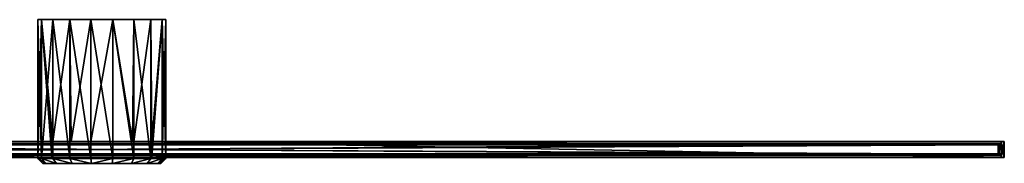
# Model space of a CAD drawing. Header units: millimetres. Extents: x 5 to 906, y -72 to 0.
# Tile 2 of 2: x 414 to 906, y -72 to 0. Entities that reach past the tile are written whole.
import ezdxf

# ---------------------------------------------------------------- set-up
doc = ezdxf.new("R2010")
doc.units = ezdxf.units.MM
doc.header["$LTSCALE"] = 25.4
doc.layers.get('0').update_dxf_attribs({"true_color": 0xff5454})

# ---------------------------------------------------------------- blocks, each defined once
blk = doc.blocks.new('Grupuj#1')
at = {"color": 0}
mesh = blk.add_polyface(dxfattribs=at)
corners = [(896, 0, 1.44), (0, 4.69, 1.44), (0, 0, 1.44), (896, 4.69, 1.44)]
mesh.append_faces([[corners[k] for k in face] for face in [(0, 1, 2), (1, 0, 3)]], dxfattribs={"vtx0": -1, "color": 0})
mesh = blk.add_polyface(dxfattribs=at)
corners = [(0, 4.69, 1.44), (896, 4.69), (0, 4.69), (896, 4.69, 1.44)]
mesh.append_faces([[corners[k] for k in face] for face in [(0, 1, 2), (1, 0, 3)]], dxfattribs={"vtx0": -1, "color": 0})
mesh = blk.add_polyface(dxfattribs=at)
corners = [(0, 4.69, 1.44), (0, 0), (0, 0, 1.44), (0, 4.69)]
mesh.append_faces([[corners[k] for k in face] for face in [(0, 1, 2), (1, 0, 3)]], dxfattribs={"vtx0": -1, "color": 0})
mesh = blk.add_polyface(dxfattribs=at)
corners = [(896, 4.69), (0, 0), (0, 4.69), (896, 0)]
mesh.append_faces([[corners[k] for k in face] for face in [(0, 1, 2), (1, 0, 3)]], dxfattribs={"vtx0": -1, "color": 0})
mesh = blk.add_polyface(dxfattribs=at)
corners = [(896, 0, 1.44), (0, 0), (896, 0), (0, 0, 1.44)]
mesh.append_faces([[corners[k] for k in face] for face in [(0, 1, 2), (1, 0, 3)]], dxfattribs={"vtx0": -1, "color": 0})
mesh = blk.add_polyface(dxfattribs=at)
corners = [(896, 4.69), (896, 0, 1.44), (896, 0), (896, 4.69, 1.44)]
mesh.append_faces([[corners[k] for k in face] for face in [(0, 1, 2), (1, 0, 3)]], dxfattribs={"vtx0": -1, "color": 0})
blk = doc.blocks.new('PIN-LED-M-8128.STL#1')
at = {"color": 0}
blk.add_blockref('Grupuj#1', (7.12, -67.38, 9.59), dxfattribs=at)
at = {"color": 250, "true_color": 0x262626}
mesh = blk.add_polyface(dxfattribs=at)
corners = [(423.12, 0, 32.32), (425.05, -69.5, 21.38), (423.12, -69.5, 32.32), (425.05, 0, 21.38)]
mesh.append_faces([[corners[k] for k in face] for face in [(0, 1, 2), (1, 0, 3)]], dxfattribs={"vtx0": -1, "color": 250})
mesh = blk.add_polyface(dxfattribs=at)
corners = [(425.05, 0, 43.26), (423.12, -69.5, 32.32), (425.05, -69.5, 43.26), (423.12, 0, 32.32)]
mesh.append_faces([[corners[k] for k in face] for face in [(0, 1, 2), (1, 0, 3)]], dxfattribs={"vtx0": -1, "color": 250})
mesh = blk.add_polyface(dxfattribs=at)
corners = [(439.12, 0, 4.61), (460.67, 0, 0.81), (449.56, 0, 0.81), (471.12, 0, 4.61), (430.6, 0, 11.75), (479.63, 0, 11.75), (425.05, 0, 21.38), (485.19, 0, 21.38), (423.12, 0, 32.32), (487.12, 0, 32.32), (425.05, 0, 43.26), (485.19, 0, 43.26), (430.6, 0, 52.89), (479.63, 0, 52.89), (439.12, 0, 60.03), (471.12, 0, 60.03), (449.56, 0, 63.83), (460.67, 0, 63.83)]
mesh.append_faces([[corners[k] for k in face] for face in [(0, 1, 2), (15, 16, 17)]], dxfattribs={"vtx0": -1, "color": 250})
mesh.append_faces([[corners[k] for k in face] for face in [(1, 0, 3), (3, 4, 5), (5, 6, 7), (7, 8, 9), (9, 10, 11), (11, 12, 13), (13, 14, 15)]], dxfattribs={"vtx0": -1, "vtx1": -1, "color": 250})
mesh.append_faces([[corners[k] for k in face] for face in [(3, 0, 4), (5, 4, 6), (7, 6, 8), (9, 8, 10), (11, 10, 12), (13, 12, 14), (15, 14, 16)]], dxfattribs={"vtx0": -1, "vtx2": -1, "color": 250})
mesh = blk.add_polyface(dxfattribs=at)
corners = [(425.05, 0, 21.38), (430.6, -60.98, 11.75), (430.14, -60.98, 12.32)]
mesh.append_faces([[corners[k] for k in face] for face in [(0, 1, 2)]], dxfattribs={"color": 250})
mesh = blk.add_polyface(dxfattribs=at)
corners = [(430.6, 0, 11.75), (430.6, -60.98, 11.75), (425.05, 0, 21.38)]
mesh.append_faces([[corners[k] for k in face] for face in [(0, 1, 2)]], dxfattribs={"color": 250})
mesh = blk.add_polyface(dxfattribs=at)
corners = [(425.05, 0, 21.38), (430.14, -69.1, 12.32), (425.05, -69.5, 21.38), (430.14, -60.98, 12.32)]
mesh.append_faces([[corners[k] for k in face] for face in [(0, 1, 2), (1, 0, 3)]], dxfattribs={"vtx0": -1, "color": 250})
mesh = blk.add_polyface(dxfattribs=at)
corners = [(430.6, 0, 52.89), (425.05, -69.5, 43.26), (430.6, -69.5, 52.89), (425.05, 0, 43.26)]
mesh.append_faces([[corners[k] for k in face] for face in [(0, 1, 2), (1, 0, 3)]], dxfattribs={"vtx0": -1, "color": 250})
mesh = blk.add_polyface(dxfattribs=at)
corners = [(439.12, 0, 4.61), (430.6, -60.98, 11.75), (430.6, 0, 11.75), (439.12, -60.98, 4.61)]
mesh.append_faces([[corners[k] for k in face] for face in [(0, 1, 2), (1, 0, 3)]], dxfattribs={"vtx0": -1, "color": 250})
mesh = blk.add_polyface(dxfattribs=at)
corners = [(439.12, -69.5, 60.03), (430.6, 0, 52.89), (430.6, -69.5, 52.89), (439.12, 0, 60.03)]
mesh.append_faces([[corners[k] for k in face] for face in [(0, 1, 2), (1, 0, 3)]], dxfattribs={"vtx0": -1, "color": 250})
mesh = blk.add_polyface(dxfattribs=at)
corners = [(449.56, -69.5, 63.83), (439.12, 0, 60.03), (439.12, -69.5, 60.03), (449.56, 0, 63.83)]
mesh.append_faces([[corners[k] for k in face] for face in [(0, 1, 2), (1, 0, 3)]], dxfattribs={"vtx0": -1, "color": 250})
mesh = blk.add_polyface(dxfattribs=at)
corners = [(460.67, -69.5, 63.83), (449.56, 0, 63.83), (449.56, -69.5, 63.83), (460.67, 0, 63.83)]
mesh.append_faces([[corners[k] for k in face] for face in [(0, 1, 2), (1, 0, 3)]], dxfattribs={"vtx0": -1, "color": 250})
mesh = blk.add_polyface(dxfattribs=at)
corners = [(471.12, -69.5, 60.03), (460.67, 0, 63.83), (460.67, -69.5, 63.83), (471.12, 0, 60.03)]
mesh.append_faces([[corners[k] for k in face] for face in [(0, 1, 2), (1, 0, 3)]], dxfattribs={"vtx0": -1, "color": 250})
mesh = blk.add_polyface(dxfattribs=at)
corners = [(479.63, 0, 11.75), (471.12, -60.98, 4.61), (471.12, 0, 4.61), (479.63, -60.98, 11.75)]
mesh.append_faces([[corners[k] for k in face] for face in [(0, 1, 2), (1, 0, 3)]], dxfattribs={"vtx0": -1, "color": 250})
mesh = blk.add_polyface(dxfattribs=at)
corners = [(479.63, -69.5, 52.89), (471.12, 0, 60.03), (471.12, -69.5, 60.03), (479.63, 0, 52.89)]
mesh.append_faces([[corners[k] for k in face] for face in [(0, 1, 2), (1, 0, 3)]], dxfattribs={"vtx0": -1, "color": 250})
mesh = blk.add_polyface(dxfattribs=at)
corners = [(485.19, 0, 43.26), (479.63, -69.5, 52.89), (485.19, -69.5, 43.26), (479.63, 0, 52.89)]
mesh.append_faces([[corners[k] for k in face] for face in [(0, 1, 2), (1, 0, 3)]], dxfattribs={"vtx0": -1, "color": 250})
mesh = blk.add_polyface(dxfattribs=at)
corners = [(485.19, 0, 21.38), (480.1, -60.98, 12.32), (479.63, 0, 11.75)]
mesh.append_faces([[corners[k] for k in face] for face in [(0, 1, 2)]], dxfattribs={"color": 250})
mesh = blk.add_polyface(dxfattribs=at)
corners = [(479.63, 0, 11.75), (480.1, -60.98, 12.32), (479.63, -60.98, 11.75)]
mesh.append_faces([[corners[k] for k in face] for face in [(0, 1, 2)]], dxfattribs={"color": 250})
mesh = blk.add_polyface(dxfattribs=at)
corners = [(480.1, -69.1, 12.32), (485.19, 0, 21.38), (485.19, -69.5, 21.38), (480.1, -60.98, 12.32)]
mesh.append_faces([[corners[k] for k in face] for face in [(0, 1, 2), (1, 0, 3)]], dxfattribs={"vtx0": -1, "color": 250})
mesh = blk.add_polyface(dxfattribs=at)
corners = [(487.12, 0, 32.32), (485.19, -69.5, 43.26), (487.12, -69.5, 32.32), (485.19, 0, 43.26)]
mesh.append_faces([[corners[k] for k in face] for face in [(0, 1, 2), (1, 0, 3)]], dxfattribs={"vtx0": -1, "color": 250})
mesh = blk.add_polyface(dxfattribs=at)
corners = [(485.19, 0, 21.38), (487.12, -69.5, 32.32), (485.19, -69.5, 21.38), (487.12, 0, 32.32)]
mesh.append_faces([[corners[k] for k in face] for face in [(0, 1, 2), (1, 0, 3)]], dxfattribs={"vtx0": -1, "color": 250})
mesh = blk.add_polyface(dxfattribs=at)
corners = [(449.56, 0, 0.81), (439.81, -60.98, 4.22), (439.12, 0, 4.61)]
mesh.append_faces([[corners[k] for k in face] for face in [(0, 1, 2)]], dxfattribs={"color": 250})
mesh = blk.add_polyface(dxfattribs=at)
corners = [(439.81, -60.98, 4.22), (439.12, -60.98, 4.61), (439.12, 0, 4.61)]
mesh.append_faces([[corners[k] for k in face] for face in [(0, 1, 2)]], dxfattribs={"color": 250})
mesh = blk.add_polyface(dxfattribs=at)
corners = [(449.56, -60.98, 0.81), (439.81, -60.98, 4.22), (449.56, 0, 0.81)]
mesh.append_faces([[corners[k] for k in face] for face in [(0, 1, 2)]], dxfattribs={"color": 250})
mesh = blk.add_polyface(dxfattribs=at)
corners = [(460.67, 0, 0.81), (449.56, -60.98, 0.81), (449.56, 0, 0.81), (460.67, -60.98, 0.81)]
mesh.append_faces([[corners[k] for k in face] for face in [(0, 1, 2), (1, 0, 3)]], dxfattribs={"vtx0": -1, "color": 250})
mesh = blk.add_polyface(dxfattribs=at)
corners = [(471.12, 0, 4.61), (470.43, -60.98, 4.22), (460.67, 0, 0.81)]
mesh.append_faces([[corners[k] for k in face] for face in [(0, 1, 2)]], dxfattribs={"color": 250})
mesh = blk.add_polyface(dxfattribs=at)
corners = [(470.43, -60.98, 4.22), (460.67, -60.98, 0.81), (460.67, 0, 0.81)]
mesh.append_faces([[corners[k] for k in face] for face in [(0, 1, 2)]], dxfattribs={"color": 250})
mesh = blk.add_polyface(dxfattribs=at)
corners = [(471.12, -60.98, 4.61), (470.43, -60.98, 4.22), (471.12, 0, 4.61)]
mesh.append_faces([[corners[k] for k in face] for face in [(0, 1, 2)]], dxfattribs={"color": 250})
mesh = blk.add_polyface(dxfattribs=at)
corners = [(6.12, -60.98, 12.32), (439.81, -60.98, 4.22), (6.12, -60.98, 4.22), (439.12, -60.98, 4.61), (430.6, -60.98, 11.75), (430.14, -60.98, 12.32)]
mesh.append_faces([[corners[k] for k in face] for face in [(0, 1, 2), (4, 0, 5)]], dxfattribs={"vtx0": -1, "color": 250})
mesh.append_faces([[corners[k] for k in face] for face in [(1, 0, 3), (3, 0, 4)]], dxfattribs={"vtx0": -1, "vtx1": -1, "color": 250})
mesh = blk.add_polyface(dxfattribs=at)
corners = [(430.14, -69.1, 12.32), (6.12, -60.98, 12.32), (6.12, -69.1, 12.32), (430.14, -60.98, 12.32)]
mesh.append_faces([[corners[k] for k in face] for face in [(0, 1, 2), (1, 0, 3)]], dxfattribs={"vtx0": -1, "color": 250})
mesh = blk.add_polyface(dxfattribs=at)
corners = [(439.81, -60.98, 4.22), (6.12, -62.78, 4.22), (6.12, -60.98, 4.22), (904.12, -62.78, 4.22), (470.43, -60.98, 4.22), (904.12, -60.98, 4.22)]
mesh.append_faces([[corners[k] for k in face] for face in [(0, 1, 2), (3, 4, 5)]], dxfattribs={"vtx0": -1, "color": 250})
mesh.append_faces([[corners[k] for k in face] for face in [(1, 0, 3)]], dxfattribs={"vtx0": -1, "vtx1": -1, "color": 250})
mesh.append_faces([[corners[k] for k in face] for face in [(3, 0, 4)]], dxfattribs={"vtx0": -1, "vtx2": -1, "color": 250})
mesh = blk.add_polyface(dxfattribs=at)
corners = [(904.12, -62.06, 5.63), (6.12, -62.06, 5.63), (904.12, -62.78, 5.63)]
mesh.append_faces([[corners[k] for k in face] for face in [(0, 1, 2)]], dxfattribs={"color": 250})
mesh = blk.add_polyface(dxfattribs=at)
corners = [(904.12, -62.78, 5.63), (6.12, -62.06, 5.63), (6.12, -62.78, 5.63)]
mesh.append_faces([[corners[k] for k in face] for face in [(0, 1, 2)]], dxfattribs={"color": 250})
mesh = blk.add_polyface(dxfattribs=at)
corners = [(904.12, -62.06, 11.52), (6.12, -62.06, 5.63), (904.12, -62.06, 5.63), (6.12, -62.06, 11.52)]
mesh.append_faces([[corners[k] for k in face] for face in [(0, 1, 2), (1, 0, 3)]], dxfattribs={"vtx0": -1, "color": 250})
mesh = blk.add_polyface(dxfattribs=at)
corners = [(904.12, -62.06, 11.52), (6.12, -68.02, 11.52), (6.12, -62.06, 11.52), (904.12, -68.02, 11.52)]
mesh.append_faces([[corners[k] for k in face] for face in [(0, 1, 2), (1, 0, 3)]], dxfattribs={"vtx0": -1, "color": 250})
mesh = blk.add_polyface(dxfattribs=at)
corners = [(902.72, -62.78, 5.63), (7.52, -62.78, 4.35), (902.72, -62.78, 4.35), (7.52, -62.78, 5.63), (6.12, -62.78, 5.63), (904.12, -62.78, 4.35), (6.12, -62.78, 4.22), (904.12, -62.78, 4.22), (6.12, -62.78, 4.35)]
mesh.append_faces([[corners[k] for k in face] for face in [(3, 0, 4), (5, 6, 7)]], dxfattribs={"vtx0": -1, "color": 250})
mesh.append_faces([[corners[k] for k in face] for face in [(0, 1, 2), (1, 0, 3), (6, 5, 8), (8, 2, 1)]], dxfattribs={"vtx0": -1, "vtx1": -1, "color": 250})
mesh.append_faces([[corners[k] for k in face] for face in [(8, 5, 2)]], dxfattribs={"vtx0": -1, "vtx2": -1, "color": 250})
at = {"color": 7, "true_color": 0xffffff}
mesh = blk.add_polyface(dxfattribs=at)
corners = [(903.12, -67.97, 6.3), (7.12, -62.11, 6.3), (7.12, -67.97, 6.3), (903.12, -62.11, 6.3)]
mesh.append_faces([[corners[k] for k in face] for face in [(0, 1, 2), (1, 0, 3)]], dxfattribs={"vtx0": -1, "color": 7})
mesh = blk.add_polyface(dxfattribs=at)
corners = [(7.12, -62.11, 6.3), (903.12, -62.11, 5.7), (7.12, -62.11, 5.7), (903.12, -62.11, 6.3)]
mesh.append_faces([[corners[k] for k in face] for face in [(0, 1, 2), (1, 0, 3)]], dxfattribs={"vtx0": -1, "color": 7})
mesh = blk.add_polyface(dxfattribs=at)
corners = [(903.12, -62.11, 5.7), (7.12, -67.97, 5.7), (7.12, -62.11, 5.7), (903.12, -67.97, 5.7)]
mesh.append_faces([[corners[k] for k in face] for face in [(0, 1, 2), (1, 0, 3)]], dxfattribs={"vtx0": -1, "color": 7})
at = {"color": 250, "true_color": 0x262626}
mesh = blk.add_polyface(dxfattribs=at)
corners = [(470.43, -60.98, 4.22), (449.56, -60.98, 0.81), (460.67, -60.98, 0.81), (439.81, -60.98, 4.22)]
mesh.append_faces([[corners[k] for k in face] for face in [(0, 1, 2), (1, 0, 3)]], dxfattribs={"vtx0": -1, "color": 250})
mesh = blk.add_polyface(dxfattribs=at)
corners = [(471.12, -60.98, 4.61), (904.12, -60.98, 4.22), (470.43, -60.98, 4.22), (904.12, -60.98, 12.32), (479.63, -60.98, 11.75), (480.1, -60.98, 12.32)]
mesh.append_faces([[corners[k] for k in face] for face in [(0, 1, 2), (3, 4, 5)]], dxfattribs={"vtx0": -1, "color": 250})
mesh.append_faces([[corners[k] for k in face] for face in [(1, 0, 3)]], dxfattribs={"vtx0": -1, "vtx1": -1, "color": 250})
mesh.append_faces([[corners[k] for k in face] for face in [(3, 0, 4)]], dxfattribs={"vtx0": -1, "vtx2": -1, "color": 250})
mesh = blk.add_polyface(dxfattribs=at)
corners = [(904.12, -69.1, 12.32), (480.1, -60.98, 12.32), (480.1, -69.1, 12.32), (904.12, -60.98, 12.32)]
mesh.append_faces([[corners[k] for k in face] for face in [(0, 1, 2), (1, 0, 3)]], dxfattribs={"vtx0": -1, "color": 250})
mesh = blk.add_polyface(dxfattribs=at)
corners = [(904.12, -62.78, 4.35), (902.72, -67.3, 4.35), (902.72, -62.78, 4.35), (904.12, -67.3, 4.35), (904.22, -62.69, 4.35), (904.22, -67.34, 4.35)]
mesh.append_faces([[corners[k] for k in face] for face in [(0, 1, 2), (3, 4, 5)]], dxfattribs={"vtx0": -1, "color": 250})
mesh.append_faces([[corners[k] for k in face] for face in [(1, 0, 3)]], dxfattribs={"vtx0": -1, "vtx1": -1, "color": 250})
mesh.append_faces([[corners[k] for k in face] for face in [(3, 0, 4)]], dxfattribs={"vtx0": -1, "vtx2": -1, "color": 250})
mesh = blk.add_polyface(dxfattribs=at)
corners = [(902.72, -62.78, 5.63), (902.72, -67.3, 4.35), (902.72, -67.3, 5.63), (902.72, -62.78, 4.35)]
mesh.append_faces([[corners[k] for k in face] for face in [(0, 1, 2), (1, 0, 3)]], dxfattribs={"vtx0": -1, "color": 250})
mesh = blk.add_polyface(dxfattribs=at)
corners = [(904.12, -62.78, 5.63), (902.72, -67.3, 5.63), (904.12, -67.3, 5.63)]
mesh.append_faces([[corners[k] for k in face] for face in [(0, 1, 2)]], dxfattribs={"color": 250})
mesh = blk.add_polyface(dxfattribs=at)
corners = [(904.12, -62.78, 5.63), (902.72, -62.78, 5.63), (902.72, -67.3, 5.63)]
mesh.append_faces([[corners[k] for k in face] for face in [(0, 1, 2)]], dxfattribs={"color": 250})
at = {"color": 7, "true_color": 0xffffff}
mesh = blk.add_polyface(dxfattribs=at)
corners = [(903.12, -62.11, 5.7), (903.12, -67.97, 6.3), (903.12, -67.97, 5.7), (903.12, -62.11, 6.3)]
mesh.append_faces([[corners[k] for k in face] for face in [(0, 1, 2), (1, 0, 3)]], dxfattribs={"vtx0": -1, "color": 7})
at = {"color": 250, "true_color": 0x262626}
mesh = blk.add_polyface(dxfattribs=at)
corners = [(904.12, -69.1, 4.22), (904.12, -68.02, 5.63), (904.12, -69.1, 12.32), (904.12, -67.3, 4.22), (904.12, -67.34, 4.35), (904.12, -67.34, 5.63), (904.12, -60.98, 4.22), (904.12, -62.78, 4.35), (904.12, -62.78, 4.22), (904.12, -62.69, 4.35), (904.12, -62.69, 5.63), (904.12, -62.06, 5.63), (904.12, -62.06, 11.52), (904.12, -68.02, 11.52), (904.12, -60.98, 12.32)]
mesh.append_faces([[corners[k] for k in face] for face in [(6, 7, 8)]], dxfattribs={"vtx0": -1, "color": 250})
mesh.append_faces([[corners[k] for k in face] for face in [(0, 1, 2), (7, 6, 9), (9, 6, 10), (10, 6, 11), (11, 6, 12), (2, 13, 14), (13, 2, 1), (14, 12, 6)]], dxfattribs={"vtx0": -1, "vtx1": -1, "color": 250})
mesh.append_faces([[corners[k] for k in face] for face in [(1, 0, 3), (1, 3, 4), (14, 13, 12)]], dxfattribs={"vtx0": -1, "vtx2": -1, "color": 250})
mesh.append_faces([[corners[k] for k in face] for face in [(5, 1, 4)]], dxfattribs={"vtx1": -1, "color": 250})
mesh = blk.add_polyface(dxfattribs=at)
corners = [(904.12, -62.69, 5.63), (904.22, -62.69, 4.35), (904.12, -62.69, 4.35), (904.22, -62.69, 5.63)]
mesh.append_faces([[corners[k] for k in face] for face in [(0, 1, 2), (1, 0, 3)]], dxfattribs={"vtx0": -1, "color": 250})
mesh = blk.add_polyface(dxfattribs=at)
corners = [(904.22, -62.69, 5.63), (904.12, -62.78, 5.63), (904.22, -67.34, 5.63)]
mesh.append_faces([[corners[k] for k in face] for face in [(0, 1, 2)]], dxfattribs={"color": 250})
mesh = blk.add_polyface(dxfattribs=at)
corners = [(904.22, -67.34, 5.63), (904.12, -62.78, 5.63), (904.12, -67.3, 5.63)]
mesh.append_faces([[corners[k] for k in face] for face in [(0, 1, 2)]], dxfattribs={"color": 250})
mesh = blk.add_polyface(dxfattribs=at)
corners = [(905.72, -60.98, 4.22), (904.22, -69.1, 4.22), (904.22, -60.98, 4.22), (905.72, -69.1, 4.22)]
mesh.append_faces([[corners[k] for k in face] for face in [(0, 1, 2), (1, 0, 3)]], dxfattribs={"vtx0": -1, "color": 250})
mesh = blk.add_polyface(dxfattribs=at)
corners = [(904.22, -60.98, 12.32), (905.72, -60.98, 4.22), (904.22, -60.98, 4.22), (905.72, -60.98, 12.32)]
mesh.append_faces([[corners[k] for k in face] for face in [(0, 1, 2), (1, 0, 3)]], dxfattribs={"vtx0": -1, "color": 250})
mesh = blk.add_polyface(dxfattribs=at)
corners = [(905.72, -69.1, 12.32), (904.22, -60.98, 12.32), (904.22, -69.1, 12.32), (905.72, -60.98, 12.32)]
mesh.append_faces([[corners[k] for k in face] for face in [(0, 1, 2), (1, 0, 3)]], dxfattribs={"vtx0": -1, "color": 250})
mesh = blk.add_polyface(dxfattribs=at)
corners = [(904.22, -60.98, 12.32), (904.22, -69.1, 4.22), (904.22, -69.1, 12.32), (904.22, -67.34, 5.63), (904.22, -62.69, 5.63), (904.22, -62.69, 4.35), (904.22, -67.34, 4.35), (904.22, -60.98, 4.22)]
mesh.append_faces([[corners[k] for k in face] for face in [(0, 1, 2)]], dxfattribs={"vtx0": -1, "color": 250})
mesh.append_faces([[corners[k] for k in face] for face in [(3, 0, 4), (4, 0, 5), (1, 6, 7), (6, 1, 3), (7, 5, 0)]], dxfattribs={"vtx0": -1, "vtx1": -1, "color": 250})
mesh.append_faces([[corners[k] for k in face] for face in [(1, 0, 3)]], dxfattribs={"vtx0": -1, "vtx1": -1, "vtx2": -1, "color": 250})
mesh.append_faces([[corners[k] for k in face] for face in [(7, 6, 5)]], dxfattribs={"vtx0": -1, "vtx2": -1, "color": 250})
mesh = blk.add_polyface(dxfattribs=at)
corners = [(905.72, -60.98, 4.22), (905.72, -69.1, 12.32), (905.72, -69.1, 4.22), (905.72, -60.98, 12.32)]
mesh.append_faces([[corners[k] for k in face] for face in [(0, 1, 2), (1, 0, 3)]], dxfattribs={"vtx0": -1, "color": 250})
mesh = blk.add_polyface(dxfattribs=at)
corners = [(7.52, -67.3, 5.63), (902.72, -67.3, 4.35), (7.52, -67.3, 4.35), (902.72, -67.3, 5.63), (904.12, -67.3, 5.63), (6.12, -67.3, 4.35), (904.12, -67.3, 4.22), (6.12, -67.3, 4.22), (904.12, -67.3, 4.35)]
mesh.append_faces([[corners[k] for k in face] for face in [(3, 0, 4), (5, 6, 7)]], dxfattribs={"vtx0": -1, "color": 250})
mesh.append_faces([[corners[k] for k in face] for face in [(0, 1, 2), (1, 0, 3), (6, 5, 8), (8, 2, 1)]], dxfattribs={"vtx0": -1, "vtx1": -1, "color": 250})
mesh.append_faces([[corners[k] for k in face] for face in [(8, 5, 2)]], dxfattribs={"vtx0": -1, "vtx2": -1, "color": 250})
mesh = blk.add_polyface(dxfattribs=at)
corners = [(904.12, -67.3, 5.63), (6.12, -67.3, 5.63), (904.12, -68.02, 5.63)]
mesh.append_faces([[corners[k] for k in face] for face in [(0, 1, 2)]], dxfattribs={"color": 250})
mesh = blk.add_polyface(dxfattribs=at)
corners = [(904.12, -68.02, 5.63), (6.12, -67.3, 5.63), (6.12, -68.02, 5.63)]
mesh.append_faces([[corners[k] for k in face] for face in [(0, 1, 2)]], dxfattribs={"color": 250})
mesh = blk.add_polyface(dxfattribs=at)
corners = [(904.12, -67.3, 4.22), (6.12, -69.1, 4.22), (6.12, -67.3, 4.22), (439.81, -69.1, 4.22), (470.43, -69.1, 4.22), (904.12, -69.1, 4.22)]
mesh.append_faces([[corners[k] for k in face] for face in [(0, 1, 2), (4, 0, 5)]], dxfattribs={"vtx0": -1, "color": 250})
mesh.append_faces([[corners[k] for k in face] for face in [(1, 0, 3), (3, 0, 4)]], dxfattribs={"vtx0": -1, "vtx1": -1, "color": 250})
mesh = blk.add_polyface(dxfattribs=at)
corners = [(6.12, -68.02, 11.52), (904.12, -68.02, 5.63), (6.12, -68.02, 5.63), (904.12, -68.02, 11.52)]
mesh.append_faces([[corners[k] for k in face] for face in [(0, 1, 2), (1, 0, 3)]], dxfattribs={"vtx0": -1, "color": 250})
at = {"color": 7, "true_color": 0xffffff}
mesh = blk.add_polyface(dxfattribs=at)
corners = [(903.12, -67.97, 6.3), (7.12, -67.97, 5.7), (903.12, -67.97, 5.7), (7.12, -67.97, 6.3)]
mesh.append_faces([[corners[k] for k in face] for face in [(0, 1, 2), (1, 0, 3)]], dxfattribs={"vtx0": -1, "color": 7})
at = {"color": 250, "true_color": 0x262626}
mesh = blk.add_polyface(dxfattribs=at)
corners = [(904.22, -67.34, 5.63), (904.12, -67.34, 4.35), (904.22, -67.34, 4.35), (904.12, -67.34, 5.63)]
mesh.append_faces([[corners[k] for k in face] for face in [(0, 1, 2), (1, 0, 3)]], dxfattribs={"vtx0": -1, "color": 250})
mesh = blk.add_polyface(dxfattribs=at)
corners = [(439.12, -69.1, 4.61), (6.12, -69.1, 4.22), (439.81, -69.1, 4.22), (6.12, -69.1, 12.32), (430.6, -69.1, 11.75), (430.14, -69.1, 12.32)]
mesh.append_faces([[corners[k] for k in face] for face in [(0, 1, 2), (3, 4, 5)]], dxfattribs={"vtx0": -1, "color": 250})
mesh.append_faces([[corners[k] for k in face] for face in [(1, 0, 3)]], dxfattribs={"vtx0": -1, "vtx1": -1, "color": 250})
mesh.append_faces([[corners[k] for k in face] for face in [(3, 0, 4)]], dxfattribs={"vtx0": -1, "vtx2": -1, "color": 250})
mesh = blk.add_polyface(dxfattribs=at)
corners = [(427.39, -72, 42.41), (423.12, -69.5, 32.32), (425.62, -72, 32.32), (425.05, -69.5, 43.26)]
mesh.append_faces([[corners[k] for k in face] for face in [(0, 1, 2), (1, 0, 3)]], dxfattribs={"vtx0": -1, "color": 250})
mesh = blk.add_polyface(dxfattribs=at)
corners = [(427.39, -72, 22.23), (423.12, -69.5, 32.32), (425.05, -69.5, 21.38), (425.62, -72, 32.32)]
mesh.append_faces([[corners[k] for k in face] for face in [(0, 1, 2), (1, 0, 3)]], dxfattribs={"vtx0": -1, "color": 250})
mesh = blk.add_polyface(dxfattribs=at)
corners = [(430.14, -69.1, 12.32), (430.6, -69.5, 11.75), (425.05, -69.5, 21.38)]
mesh.append_faces([[corners[k] for k in face] for face in [(0, 1, 2)]], dxfattribs={"color": 250})
mesh = blk.add_polyface(dxfattribs=at)
corners = [(432.52, -72, 51.28), (425.05, -69.5, 43.26), (427.39, -72, 42.41), (430.6, -69.5, 52.89)]
mesh.append_faces([[corners[k] for k in face] for face in [(0, 1, 2), (1, 0, 3)]], dxfattribs={"vtx0": -1, "color": 250})
mesh = blk.add_polyface(dxfattribs=at)
corners = [(432.52, -72, 13.36), (425.05, -69.5, 21.38), (430.6, -69.5, 11.75), (427.39, -72, 22.23)]
mesh.append_faces([[corners[k] for k in face] for face in [(0, 1, 2), (1, 0, 3)]], dxfattribs={"vtx0": -1, "color": 250})
mesh = blk.add_polyface(dxfattribs=at)
corners = [(469.87, -72, 6.77), (449.99, -72, 3.27), (460.24, -72, 3.27), (440.37, -72, 6.77), (477.71, -72, 13.36), (432.52, -72, 13.36), (482.84, -72, 22.23), (427.39, -72, 22.23), (484.62, -72, 32.32), (425.62, -72, 32.32), (482.84, -72, 42.41), (427.39, -72, 42.41), (477.71, -72, 51.28), (432.52, -72, 51.28), (469.87, -72, 57.87), (440.37, -72, 57.87), (460.24, -72, 61.37), (449.99, -72, 61.37)]
mesh.append_faces([[corners[k] for k in face] for face in [(0, 1, 2), (15, 16, 17)]], dxfattribs={"vtx0": -1, "color": 250})
mesh.append_faces([[corners[k] for k in face] for face in [(1, 0, 3), (3, 4, 5), (5, 6, 7), (7, 8, 9), (9, 10, 11), (11, 12, 13), (13, 14, 15)]], dxfattribs={"vtx0": -1, "vtx1": -1, "color": 250})
mesh.append_faces([[corners[k] for k in face] for face in [(3, 0, 4), (5, 4, 6), (7, 6, 8), (9, 8, 10), (11, 10, 12), (13, 12, 14), (15, 14, 16)]], dxfattribs={"vtx0": -1, "vtx2": -1, "color": 250})
mesh = blk.add_polyface(dxfattribs=at)
corners = [(430.6, -69.1, 11.75), (430.6, -69.5, 11.75), (430.14, -69.1, 12.32)]
mesh.append_faces([[corners[k] for k in face] for face in [(0, 1, 2)]], dxfattribs={"color": 250})
mesh = blk.add_polyface(dxfattribs=at)
corners = [(439.12, -69.1, 4.61), (430.6, -69.5, 11.75), (430.6, -69.1, 11.75), (439.12, -69.5, 4.61)]
mesh.append_faces([[corners[k] for k in face] for face in [(0, 1, 2), (1, 0, 3)]], dxfattribs={"vtx0": -1, "color": 250})
mesh = blk.add_polyface(dxfattribs=at)
corners = [(440.37, -72, 57.87), (430.6, -69.5, 52.89), (432.52, -72, 51.28), (439.12, -69.5, 60.03)]
mesh.append_faces([[corners[k] for k in face] for face in [(0, 1, 2), (1, 0, 3)]], dxfattribs={"vtx0": -1, "color": 250})
mesh = blk.add_polyface(dxfattribs=at)
corners = [(440.37, -72, 6.77), (430.6, -69.5, 11.75), (439.12, -69.5, 4.61), (432.52, -72, 13.36)]
mesh.append_faces([[corners[k] for k in face] for face in [(0, 1, 2), (1, 0, 3)]], dxfattribs={"vtx0": -1, "color": 250})
mesh = blk.add_polyface(dxfattribs=at)
corners = [(449.56, -69.5, 0.81), (439.12, -69.5, 4.61), (439.81, -69.1, 4.22)]
mesh.append_faces([[corners[k] for k in face] for face in [(0, 1, 2)]], dxfattribs={"color": 250})
mesh = blk.add_polyface(dxfattribs=at)
corners = [(439.81, -69.1, 4.22), (439.12, -69.5, 4.61), (439.12, -69.1, 4.61)]
mesh.append_faces([[corners[k] for k in face] for face in [(0, 1, 2)]], dxfattribs={"color": 250})
mesh = blk.add_polyface(dxfattribs=at)
corners = [(449.99, -72, 61.37), (439.12, -69.5, 60.03), (440.37, -72, 57.87), (449.56, -69.5, 63.83)]
mesh.append_faces([[corners[k] for k in face] for face in [(0, 1, 2), (1, 0, 3)]], dxfattribs={"vtx0": -1, "color": 250})
mesh = blk.add_polyface(dxfattribs=at)
corners = [(449.99, -72, 3.27), (439.12, -69.5, 4.61), (449.56, -69.5, 0.81), (440.37, -72, 6.77)]
mesh.append_faces([[corners[k] for k in face] for face in [(0, 1, 2), (1, 0, 3)]], dxfattribs={"vtx0": -1, "color": 250})
mesh = blk.add_polyface(dxfattribs=at)
corners = [(449.56, -69.5, 0.81), (439.81, -69.1, 4.22), (449.56, -69.1, 0.81)]
mesh.append_faces([[corners[k] for k in face] for face in [(0, 1, 2)]], dxfattribs={"color": 250})
mesh = blk.add_polyface(dxfattribs=at)
corners = [(439.81, -69.1, 4.22), (460.67, -69.1, 0.81), (449.56, -69.1, 0.81), (470.43, -69.1, 4.22)]
mesh.append_faces([[corners[k] for k in face] for face in [(0, 1, 2), (1, 0, 3)]], dxfattribs={"vtx0": -1, "color": 250})
mesh = blk.add_polyface(dxfattribs=at)
corners = [(460.67, -69.1, 0.81), (449.56, -69.5, 0.81), (449.56, -69.1, 0.81), (460.67, -69.5, 0.81)]
mesh.append_faces([[corners[k] for k in face] for face in [(0, 1, 2), (1, 0, 3)]], dxfattribs={"vtx0": -1, "color": 250})
mesh = blk.add_polyface(dxfattribs=at)
corners = [(449.99, -72, 61.37), (460.67, -69.5, 63.83), (449.56, -69.5, 63.83), (460.24, -72, 61.37)]
mesh.append_faces([[corners[k] for k in face] for face in [(0, 1, 2), (1, 0, 3)]], dxfattribs={"vtx0": -1, "color": 250})
mesh = blk.add_polyface(dxfattribs=at)
corners = [(460.67, -69.5, 0.81), (449.99, -72, 3.27), (449.56, -69.5, 0.81), (460.24, -72, 3.27)]
mesh.append_faces([[corners[k] for k in face] for face in [(0, 1, 2), (1, 0, 3)]], dxfattribs={"vtx0": -1, "color": 250})
mesh = blk.add_polyface(dxfattribs=at)
corners = [(471.12, -69.5, 60.03), (460.24, -72, 61.37), (469.87, -72, 57.87), (460.67, -69.5, 63.83)]
mesh.append_faces([[corners[k] for k in face] for face in [(0, 1, 2), (1, 0, 3)]], dxfattribs={"vtx0": -1, "color": 250})
mesh = blk.add_polyface(dxfattribs=at)
corners = [(471.12, -69.5, 4.61), (460.24, -72, 3.27), (460.67, -69.5, 0.81), (469.87, -72, 6.77)]
mesh.append_faces([[corners[k] for k in face] for face in [(0, 1, 2), (1, 0, 3)]], dxfattribs={"vtx0": -1, "color": 250})
mesh = blk.add_polyface(dxfattribs=at)
corners = [(471.12, -69.5, 4.61), (460.67, -69.1, 0.81), (470.43, -69.1, 4.22)]
mesh.append_faces([[corners[k] for k in face] for face in [(0, 1, 2)]], dxfattribs={"color": 250})
mesh = blk.add_polyface(dxfattribs=at)
corners = [(471.12, -69.5, 4.61), (460.67, -69.5, 0.81), (460.67, -69.1, 0.81)]
mesh.append_faces([[corners[k] for k in face] for face in [(0, 1, 2)]], dxfattribs={"color": 250})
mesh = blk.add_polyface(dxfattribs=at)
corners = [(479.63, -69.5, 52.89), (469.87, -72, 57.87), (477.71, -72, 51.28), (471.12, -69.5, 60.03)]
mesh.append_faces([[corners[k] for k in face] for face in [(0, 1, 2), (1, 0, 3)]], dxfattribs={"vtx0": -1, "color": 250})
mesh = blk.add_polyface(dxfattribs=at)
corners = [(479.63, -69.5, 11.75), (469.87, -72, 6.77), (471.12, -69.5, 4.61), (477.71, -72, 13.36)]
mesh.append_faces([[corners[k] for k in face] for face in [(0, 1, 2), (1, 0, 3)]], dxfattribs={"vtx0": -1, "color": 250})
mesh = blk.add_polyface(dxfattribs=at)
corners = [(471.12, -69.5, 4.61), (470.43, -69.1, 4.22), (471.12, -69.1, 4.61)]
mesh.append_faces([[corners[k] for k in face] for face in [(0, 1, 2)]], dxfattribs={"color": 250})
mesh = blk.add_polyface(dxfattribs=at)
corners = [(904.12, -69.1, 12.32), (470.43, -69.1, 4.22), (904.12, -69.1, 4.22), (471.12, -69.1, 4.61), (479.63, -69.1, 11.75), (480.1, -69.1, 12.32)]
mesh.append_faces([[corners[k] for k in face] for face in [(0, 1, 2), (4, 0, 5)]], dxfattribs={"vtx0": -1, "color": 250})
mesh.append_faces([[corners[k] for k in face] for face in [(1, 0, 3), (3, 0, 4)]], dxfattribs={"vtx0": -1, "vtx1": -1, "color": 250})
mesh = blk.add_polyface(dxfattribs=at)
corners = [(479.63, -69.1, 11.75), (471.12, -69.5, 4.61), (471.12, -69.1, 4.61), (479.63, -69.5, 11.75)]
mesh.append_faces([[corners[k] for k in face] for face in [(0, 1, 2), (1, 0, 3)]], dxfattribs={"vtx0": -1, "color": 250})
mesh = blk.add_polyface(dxfattribs=at)
corners = [(485.19, -69.5, 43.26), (477.71, -72, 51.28), (482.84, -72, 42.41), (479.63, -69.5, 52.89)]
mesh.append_faces([[corners[k] for k in face] for face in [(0, 1, 2), (1, 0, 3)]], dxfattribs={"vtx0": -1, "color": 250})
mesh = blk.add_polyface(dxfattribs=at)
corners = [(485.19, -69.5, 21.38), (477.71, -72, 13.36), (479.63, -69.5, 11.75), (482.84, -72, 22.23)]
mesh.append_faces([[corners[k] for k in face] for face in [(0, 1, 2), (1, 0, 3)]], dxfattribs={"vtx0": -1, "color": 250})
mesh = blk.add_polyface(dxfattribs=at)
corners = [(480.1, -69.1, 12.32), (485.19, -69.5, 21.38), (479.63, -69.5, 11.75)]
mesh.append_faces([[corners[k] for k in face] for face in [(0, 1, 2)]], dxfattribs={"color": 250})
mesh = blk.add_polyface(dxfattribs=at)
corners = [(480.1, -69.1, 12.32), (479.63, -69.5, 11.75), (479.63, -69.1, 11.75)]
mesh.append_faces([[corners[k] for k in face] for face in [(0, 1, 2)]], dxfattribs={"color": 250})
mesh = blk.add_polyface(dxfattribs=at)
corners = [(485.19, -69.5, 43.26), (484.62, -72, 32.32), (487.12, -69.5, 32.32), (482.84, -72, 42.41)]
mesh.append_faces([[corners[k] for k in face] for face in [(0, 1, 2), (1, 0, 3)]], dxfattribs={"vtx0": -1, "color": 250})
mesh = blk.add_polyface(dxfattribs=at)
corners = [(487.12, -69.5, 32.32), (482.84, -72, 22.23), (485.19, -69.5, 21.38), (484.62, -72, 32.32)]
mesh.append_faces([[corners[k] for k in face] for face in [(0, 1, 2), (1, 0, 3)]], dxfattribs={"vtx0": -1, "color": 250})
mesh = blk.add_polyface(dxfattribs=at)
corners = [(905.72, -69.1, 12.32), (904.22, -69.1, 4.22), (905.72, -69.1, 4.22), (904.22, -69.1, 12.32)]
mesh.append_faces([[corners[k] for k in face] for face in [(0, 1, 2), (1, 0, 3)]], dxfattribs={"vtx0": -1, "color": 250})

msp = doc.modelspace()

# ---------------------------------------------------------------- block references
at = {"color": 0}
msp.add_blockref('PIN-LED-M-8128.STL#1', (0, 0), dxfattribs=at)

doc.saveas('drawing.dxf')
